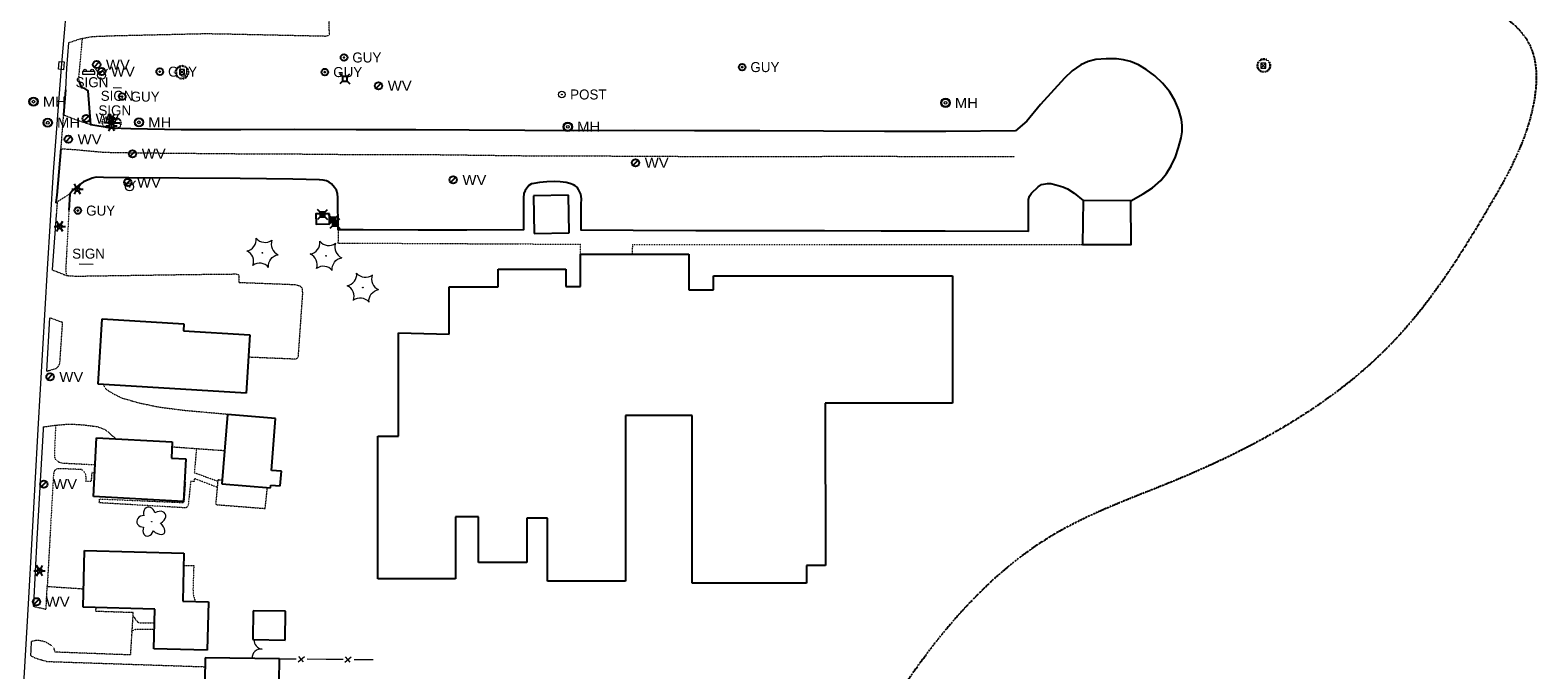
# Model space of a CAD drawing. Extents: x 386588 to 390135, y 96998 to 113606.
# Tile 34 of 92: x 387879 to 388602, y 99596 to 99903. Entities that reach past the tile are written whole.
import ezdxf
from ezdxf.enums import TextEntityAlignment as Align

# ---------------------------------------------------------------- set-up
doc = ezdxf.new("R2010")
doc.units = 0
doc.header["$MEASUREMENT"] = 0
for name, pattern in [('Echnl', [0.4, 0.145, -0.02, 0.01, -0.02, 0.01, -0.02, 0.01, -0.02, 0.145]), ('Wisdot1', [0.0625, 0.03125, -0.03125]), ('Wisdot2', [0.125, 0.0625, -0.0625]), ('Wisdot3', [0.1875, 0.125, -0.0625]), ('Wisdot5', [0.1, 0.05, -0.05])]:
    doc.linetypes.add(name, pattern=pattern)
for name, color, linetype, lineweight in [('E_BLD', 241, 'Continuous', 25), ('E_DRN', 40, 'Continuous', 15), ('E_DWY', 2, 'Wisdot3', 15), ('E_LAND_Vegetation', 3, 'Continuous', 15), ('E_LTG', 21, 'Continuous', 25), ('E_LTG_Footing', 2, 'Wisdot1', 30), ('E_MISCPROP', 30, 'Continuous', 15), ('E_MISCPROP_Railing', 30, 'Continuous', 15), ('E_PATH_Sidewalk', 2, 'Wisdot5', 15), ('E_RDWY_AsphConc', 200, 'Continuous', 25), ('E_SGN', 21, 'Continuous', 15), ('E_STRUCT_Joint', 200, 'Wisdot3', 15), ('E_UTL_AG_Bold', 30, 'Continuous', 25), ('E_UTL_E', 1, 'Continuous', 15), ('E_UTL_EGuyWire', 200, 'Continuous', 25), ('E_UTL_MH', 30, 'Continuous', 15), ('E_UTL_W', 5, 'Continuous', 25), ('E_UTL_WHydrant', 4, 'Continuous', 15), ('E_WTR_Edge', 4, 'Echnl', 25), ('P_EC_Misc', 4, 'Wisdot2', 25)]:
    doc.layers.add(name, color=color, linetype=linetype, lineweight=lineweight)
doc.layers.add('P2S1_Complete', color=7, linetype='Continuous', lineweight=15, transparency=0.9)
doc.styles.add('Style-dot_font5', font='dot_font5.shx')

# ---------------------------------------------------------------- blocks, each defined once
blk = doc.blocks.new('GUY')
at = {"layer": 'E_UTL_EGuyWire'}
for radius in [4, 0.5]:
    blk.add_circle((0, 0), radius, dxfattribs=at)
at = {"layer": 'E_UTL_EGuyWire', "style": 'Style-dot_font5'}
blk.add_text('GUY', height=12, dxfattribs=at).set_placement((10, 0), align=Align.MIDDLE_LEFT)
blk = doc.blocks.new('HYD')
at = {"layer": 'E_UTL_WHydrant'}
for p, q in [((-3.8, 3.8), (-8.3, 8.3)), ((3.8, 3.8), (8.3, 8.3))]:
    blk.add_line(p, q, dxfattribs=at)
for radius in [5.48, 0.42]:
    blk.add_circle((0, 0), radius, dxfattribs=at)
blk = doc.blocks.new('INLET')
at = {"layer": 'E_DRN', "flags": 128}
blk.add_lwpolyline([(-7.5, 10), (7.5, 10), (7.5, 0), (-7.5, 0)], close=True, dxfattribs=at)
blk = doc.blocks.new('LPOL')
at = {"layer": 'E_LTG'}
for p, q in [((-4, 0), (-1.5, 0)), ((-0.8, 1.3), (-2, 3.5)), ((0.8, 1.3), (2, 3.5)), ((1.5, 0), (4, 0)), ((-2, -3.5), (-0.8, -1.3)), ((2, -3.5), (0.8, -1.3))]:
    blk.add_line(p, q, dxfattribs=at)
for radius in [1.5, 1.5, 1.5, 0.125]:
    blk.add_circle((0, 0), radius, dxfattribs=at)
blk = doc.blocks.new('MH')
at = {"layer": 'E_UTL_MH'}
for radius in [5, 4, 1.5]:
    blk.add_circle((0, 0), radius, dxfattribs=at)
at = {"layer": 'E_UTL_MH', "style": 'Style-dot_font5', "width": 1.111111}
blk.add_text('MH', height=10.8, dxfattribs=at).set_placement((10, 0), align=Align.MIDDLE_LEFT)
blk = doc.blocks.new('CTRE')
at = {"layer": 'E_LAND_Vegetation'}
blk.add_circle((0, 0), 0.223, dxfattribs=at)
for centre, start, end in [((-12, 9), 280.2067, 5.9716), ((-13.8, -5.9), 340.2113, 65.9762), ((1.8, 14.9), 220.2113, 305.9762), ((13.8, 5.9), 160.2113, 245.9762), ((-1.8, -14.9), 40.2113, 125.9762)]:
    blk.add_arc(centre, 7.87, start, end, dxfattribs=at)
at = {"layer": 'E_LAND_Vegetation', "extrusion": (0, 0, -1)}
blk.add_arc((-12, -9), 7.87, 354.0728, 79.7489, dxfattribs=at)
blk = doc.blocks.new('SIGN')
at = {"layer": 'E_SGN', "lineweight": 13, "style": 'Style-dot_font5'}
blk.add_text('SIGN', height=12, dxfattribs=at).set_placement((0, 0), align=Align.MIDDLE_CENTER)
blk = doc.blocks.new('DTRE')
at = {"layer": 'E_LAND_Vegetation'}
blk.add_circle((-0.2, 0), 0.183, dxfattribs=at)
for centre, major_axis, ratio in [((-1.9, 5.3), (1.36, -4.98), 0.782863), ((-5.9, 0.2), (4.93, -0.12), 0.832022), ((4.1, 2.7), (-5.27, -2.93), 0.691916), ((-2.5, -5.2), (1.8, 4.86), 0.716896), ((3.5, -3.7), (-5.01, 4.58), 0.560249)]:
    blk.add_ellipse(centre, major_axis=major_axis, ratio=ratio, start_param=1.570796, end_param=4.712389, dxfattribs=at)
blk = doc.blocks.new('WV')
at = {"layer": 'E_UTL_W'}
blk.add_line((-2.8, -2.8), (2.8, 2.8), dxfattribs=at)
blk.add_circle((0, 0), 4, dxfattribs=at)
at = {"layer": 'E_UTL_W', "style": 'Style-dot_font5', "width": 1.111111}
blk.add_text('WV', height=10.8, dxfattribs=at).set_placement((10, 0), align=Align.MIDDLE_LEFT)
blk = doc.blocks.new('TWR')
at = {"layer": 'E_MISCPROP'}
for p, q in [((-12.5, 12.5), (12.5, -12.5)), ((-12.5, -12.5), (12.5, 12.5))]:
    blk.add_line(p, q, dxfattribs=at)
at = {"layer": 'E_MISCPROP', "flags": 128}
blk.add_lwpolyline([(-12.5, -12.5), (12.5, -12.5), (12.5, 12.5), (-12.5, 12.5)], close=True, dxfattribs=at)
blk = doc.blocks.new('*U551', base_point=(387951.63, 99880.53, 1608.35))
at = {"layer": 'E_MISCPROP', "xscale": 0.096, "yscale": 0.096, "zscale": 0.096}
blk.add_blockref('TWR', (387951.63, 99880.53, 1608.35), dxfattribs=at)
blk = doc.blocks.new('*U550', base_point=(387940.96, 99883.27, 1607.27))
at = {"layer": 'E_UTL_EGuyWire', "xscale": 0.2, "yscale": 0.2, "zscale": 0.2}
blk.add_blockref('GUY', (387940.96, 99883.27, 1607.27), dxfattribs=at)
blk = doc.blocks.new('*U552', base_point=(387923, 99871.3, 1606.08))
at = {"layer": 'E_UTL_EGuyWire', "xscale": 0.2, "yscale": 0.2, "zscale": 0.2}
blk.add_blockref('GUY', (387923, 99871.3, 1606.08), dxfattribs=at)
blk = doc.blocks.new('*U555', base_point=(387905.69, 99860.81, 1605.14))
at = {"layer": 'E_UTL_W', "xscale": 0.2222222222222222, "yscale": 0.2222222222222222, "zscale": 0.2222222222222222}
blk.add_blockref('WV', (387905.69, 99860.81, 1605.14), dxfattribs=at)
blk = doc.blocks.new('SGNDP')
at = {"flags": 128}
blk.add_lwpolyline([(0.075, 0.035), (0.075, 0.105), (-0.275, 0.105), (-0.275, 0.035)], close=True, dxfattribs=at)
for centre in [(-0.2, 0), (0, 0)]:
    blk.add_circle(centre, 0.035)
blk = doc.blocks.new('*U553', base_point=(387905.13, 99883.88, 1606.06))
at = {"layer": 'E_SGN', "xscale": 17.14285592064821, "yscale": 17.14285592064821, "zscale": 17.14285592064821, "rotation": 180}
blk.add_blockref('SGNDP', (387905.13, 99883.88, 1606.06), dxfattribs=at)
blk = doc.blocks.new('PED')
at = {"layer": 'E_UTL_AG_Bold'}
for p, q in [((-2.5, 2.5), (-5.3, 5.3)), ((2.5, 2.5), (5.3, 5.3)), ((-2.5, -2.5), (-5.3, -5.3)), ((2.5, -2.5), (5.3, -5.3))]:
    blk.add_line(p, q, dxfattribs=at)
at = {"layer": 'E_UTL_AG_Bold', "flags": 128}
blk.add_lwpolyline([(-2.5, -2.5), (2.5, -2.5), (2.5, 2.5), (-2.5, 2.5)], close=True, dxfattribs=at)
blk = doc.blocks.new('*U559', base_point=(388029.82, 99879.85, 1608.07))
at = {"layer": 'E_UTL_AG_Bold', "xscale": 0.2251829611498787, "yscale": 0.2251829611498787, "zscale": 0.2251829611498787}
blk.add_blockref('PED', (388029.82, 99879.85, 1608.07), dxfattribs=at)
blk = doc.blocks.new('*U562', base_point=(388029.38, 99890.07, 1607.4))
at = {"layer": 'E_UTL_EGuyWire', "xscale": 0.2, "yscale": 0.2, "zscale": 0.2}
blk.add_blockref('GUY', (388029.38, 99890.07, 1607.4), dxfattribs=at)
blk = doc.blocks.new('*U561', base_point=(388020.2, 99883.08, 1607.25))
at = {"layer": 'E_UTL_EGuyWire', "xscale": 0.2, "yscale": 0.2, "zscale": 0.2}
blk.add_blockref('GUY', (388020.2, 99883.08, 1607.25), dxfattribs=at)
blk = doc.blocks.new('*U558', base_point=(388024.98, 99810.43, 1606.93))
at = {"layer": 'E_UTL_E', "xscale": 0.2251829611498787, "yscale": 0.2251829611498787, "zscale": 0.2251829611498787}
blk.add_blockref('PED', (388024.98, 99810.43, 1606.93), dxfattribs=at)
blk = doc.blocks.new('*U556', base_point=(388019.03, 99814.68, 1608.34))
at = {"layer": 'E_UTL_E', "xscale": 0.2251829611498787, "yscale": 0.2251829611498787, "zscale": 0.2251829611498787}
blk.add_blockref('PED', (388019.03, 99814.68, 1608.34), dxfattribs=at)
blk = doc.blocks.new('*U557', base_point=(388024.24, 99812.18, 1608.89))
at = {"layer": 'E_UTL_AG_Bold', "xscale": 0.2251829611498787, "yscale": 0.2251829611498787, "zscale": 0.2251829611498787}
blk.add_blockref('PED', (388024.24, 99812.18, 1608.89), dxfattribs=at)
blk = doc.blocks.new('*U565', base_point=(388024.98, 99810.43, 1606.93))
at = {"layer": 'E_UTL_E', "xscale": 0.2251829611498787, "yscale": 0.2251829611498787, "zscale": 0.2251829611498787}
blk.add_blockref('PED', (388024.98, 99810.43, 1606.93), dxfattribs=at)
blk = doc.blocks.new('*U563', base_point=(388019.03, 99814.68, 1608.34))
at = {"layer": 'E_UTL_E', "xscale": 0.2251829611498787, "yscale": 0.2251829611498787, "zscale": 0.2251829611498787}
blk.add_blockref('PED', (388019.03, 99814.68, 1608.34), dxfattribs=at)
blk = doc.blocks.new('*U564', base_point=(388024.24, 99812.18, 1608.89))
at = {"layer": 'E_UTL_AG_Bold', "xscale": 0.2251829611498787, "yscale": 0.2251829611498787, "zscale": 0.2251829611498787}
blk.add_blockref('PED', (388024.24, 99812.18, 1608.89), dxfattribs=at)
blk = doc.blocks.new('POST')
at = {"layer": 'E_MISCPROP'}
for radius in [4, 0.5]:
    blk.add_circle((0, 0), radius, dxfattribs=at)
at = {"layer": 'E_MISCPROP', "style": 'Style-dot_font5'}
blk.add_text('POST', height=12, dxfattribs=at).set_placement((10, 0), align=Align.MIDDLE_LEFT)
blk = doc.blocks.new('*U566', base_point=(388133.86, 99872.33, 1608.54))
at = {"layer": 'E_MISCPROP', "xscale": 0.1999999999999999, "yscale": 0.1999999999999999, "zscale": 0.1999999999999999}
blk.add_blockref('POST', (388133.86, 99872.33, 1608.54), dxfattribs=at)
blk = doc.blocks.new('*U567', base_point=(388468.79, 99886.13, 1605.19))
at = {"layer": 'E_MISCPROP', "xscale": 0.096, "yscale": 0.096, "zscale": 0.096}
blk.add_blockref('TWR', (388468.79, 99886.13, 1605.19), dxfattribs=at)

msp = doc.modelspace()

# ---------------------------------------------------------------- linework, layer by layer
at = {"layer": 'E_BLD'}
for p, q in [((388137.1, 99824.1), (388120.3, 99823.79)), ((388120.3, 99823.79), (388120.64, 99805.61)), ((388120.3, 99823.79), (388120.3, 99823.79)), ((388137.44, 99805.93), (388137.1, 99824.1)), ((388120.64, 99805.61), (388137.44, 99805.93)), ((388120.64, 99805.61), (388120.64, 99805.61)), ((388137.44, 99805.93), (388137.44, 99805.93)), ((388142.82, 99780.33), (388142.82, 99795.85)), ((388142.82, 99795.85), (388194.75, 99795.85)), ((388194.75, 99795.85), (388194.75, 99778.64)), ((388103.3, 99780.05), (388103.3, 99788.52)), ((388103.3, 99788.52), (388135.76, 99788.52)), ((388135.76, 99788.52), (388135.76, 99780.33)), ((388135.76, 99780.33), (388142.82, 99780.33)), ((388206.61, 99778.64), (388206.61, 99785.41)), ((388206.61, 99785.41), (388321.28, 99785.33)), ((388321.28, 99785.33), (388321.28, 99724.36)), ((388079.87, 99757.48), (388079.87, 99780.05)), ((388079.87, 99780.05), (388103.3, 99780.05)), ((388194.75, 99778.64), (388206.61, 99778.64)), ((387911.37, 99733.48), (387913.3, 99764.74)), ((387913.3, 99764.74), (387913.3, 99764.74)), ((387913.3, 99764.74), (387952.49, 99762.32)), ((387952.49, 99762.32), (387952.29, 99759.05)), ((387952.29, 99759.05), (387984.18, 99757.08)), ((387952.49, 99762.32), (387952.49, 99762.32)), ((387984.18, 99757.08), (387982.45, 99729.09)), ((387984.18, 99757.08), (387984.18, 99757.08)), ((388055.45, 99758.01), (388079.87, 99757.48)), ((388055.45, 99708.51), (388055.45, 99758.01)), ((387982.45, 99729.09), (387911.37, 99733.48)), ((387982.45, 99729.09), (387982.45, 99729.09)), ((388321.28, 99724.36), (388260.28, 99724.36)), ((388260.28, 99724.36), (388260.34, 99646.56)), ((387973.54, 99718.95), (387970.78, 99685.73)), ((387973.54, 99718.95), (387973.54, 99718.95)), ((387996.58, 99717.04), (387973.54, 99718.95)), ((387994.51, 99692.06), (387996.58, 99717.04)), ((387996.58, 99717.04), (387996.58, 99717.04)), ((388196.38, 99718.41), (388164.4, 99718.41)), ((388164.4, 99718.41), (388164.4, 99638.92)), ((388196.38, 99638.08), (388196.38, 99718.41)), ((388045.54, 99640.06), (388045.54, 99708.51)), ((388045.54, 99708.51), (388055.45, 99708.51)), ((387909.12, 99679.51), (387910.61, 99707.78)), ((387910.61, 99707.78), (387946.96, 99705.87)), ((387910.61, 99707.78), (387910.61, 99707.78)), ((387946.96, 99705.87), (387946.54, 99697.97)), ((387946.96, 99705.87), (387946.96, 99705.87)), ((387946.54, 99697.97), (387946.54, 99697.97)), ((387946.54, 99697.97), (387953.41, 99697.61)), ((387953.41, 99697.61), (387952.34, 99677.25)), ((387953.41, 99697.61), (387953.41, 99697.61)), ((387999.35, 99691.66), (387994.51, 99692.06)), ((387994.51, 99692.06), (387994.51, 99692.06)), ((387998.77, 99684.7), (387999.35, 99691.66)), ((387999.35, 99691.66), (387999.35, 99691.66)), ((387952.34, 99677.25), (387909.12, 99679.51)), ((387909.12, 99679.51), (387909.12, 99679.51)), ((387970.78, 99685.73), (387970.78, 99685.73)), ((387970.78, 99685.73), (387994.14, 99683.79)), ((387994.14, 99683.79), (387994.24, 99685.08)), ((387994.14, 99683.79), (387994.14, 99683.79)), ((387994.24, 99685.08), (387994.24, 99685.08)), ((387994.24, 99685.08), (387998.77, 99684.7)), ((388093.94, 99669.76), (388082.9, 99669.76)), ((388082.9, 99669.76), (388082.9, 99640.06)), ((388093.94, 99647.98), (388093.94, 99669.76)), ((388127.05, 99669.19), (388117.14, 99669.19)), ((388117.14, 99669.19), (388117.14, 99647.98)), ((388127.05, 99638.92), (388127.05, 99669.19)), ((387904.23, 99626.49), (387904.94, 99653.71)), ((387904.94, 99653.71), (387904.94, 99653.71)), ((387904.94, 99653.71), (387952.6, 99652.47)), ((387952.6, 99652.47), (387952, 99629.36)), ((387952.6, 99652.47), (387952.6, 99652.47)), ((388117.14, 99647.98), (388093.94, 99647.98)), ((388260.34, 99646.56), (388251.29, 99646.56)), ((388251.29, 99646.56), (388251.29, 99638.08)), ((388082.9, 99640.06), (388045.54, 99640.06)), ((388164.4, 99638.92), (388127.05, 99638.92)), ((388251.29, 99638.08), (388196.38, 99638.08)), ((387952, 99629.36), (387952, 99629.36)), ((387952, 99629.36), (387964.39, 99629.03)), ((387964.39, 99629.03), (387963.78, 99605.88)), ((387904.23, 99626.49), (387904.23, 99626.49)), ((387938.62, 99625.59), (387904.23, 99626.49)), ((387938.13, 99606.54), (387938.62, 99625.59)), ((387938.62, 99625.59), (387938.62, 99625.59)), ((387985.79, 99624.79), (387985.56, 99610.94)), ((388001.33, 99624.54), (387985.79, 99624.79)), ((388001.11, 99610.69), (388001.33, 99624.54)), ((388001.33, 99624.54), (388001.33, 99624.54)), ((387985.56, 99610.94), (387985.56, 99610.94)), ((387985.56, 99610.94), (388001.11, 99610.69)), ((388001.11, 99610.69), (388001.11, 99610.69)), ((387963.78, 99605.88), (387938.13, 99606.54)), ((387962.72, 99602.24), (387962.41, 99576.58)), ((387998.36, 99601.81), (387962.72, 99602.24)), ((387963.78, 99605.88), (387963.78, 99605.88)), ((387997.41, 99521.85), (387998.36, 99601.81)), ((387998.36, 99601.81), (387998.36, 99601.81))]:
    msp.add_line(p, q, dxfattribs=at)
at = {"layer": 'E_DWY', "flags": 128}
for points in [[(387897.23, 99897.16), (387902.75, 99899.04), (387908.9, 99900.15), (387920.01, 99900.56), (387935.8, 99900.92), (387948.1, 99901.21), (387962.78, 99901.54), (387973.27, 99901.38), (388020.52, 99900.36), (388022.06, 99900.64), (388022.38, 99901.26), (388021.56, 99928.75), (388020.96, 99932.41), (388012.81, 99953.42), (388007.66, 99953.99)], [(387889.42, 99788.22), (387896.35, 99785.52), (387900.74, 99785.23), (387954.63, 99786.03), (387977.62, 99786.28), (387978.52, 99786.06), (387978.99, 99785.59), (387978.91, 99782.24), (388005.87, 99781.21), (388008.1, 99780.6), (388009.21, 99779.53), (388009.43, 99776.93), (388007.31, 99746.53), (388006.73, 99745.68), (388006.1, 99745.41), (387983.51, 99746.35)], [(387886.59, 99739.64), (387891.41, 99740.98), (387892.53, 99742.31), (387893.03, 99743.3), (387894.37, 99763), (387888.08, 99765.26)], [(387913.93, 99733.32), (387914.36, 99732.12), (387915.25, 99731.1), (387916.95, 99729.86), (387918.86, 99728.78), (387922.74, 99726.85), (387931.02, 99724.48), (387940.44, 99722.5), (387952.8, 99720.92), (387975.18, 99718.93), (387975.17, 99718.81)], [(387885.04, 99712.96), (387891.06, 99713.78), (387897.72, 99714.34), (387904.38, 99713.95), (387911.15, 99713.06), (387915.07, 99711.5), (387919.84, 99707.29)], [(387972.09, 99701.46), (387946.82, 99703.27)], [(387970.92, 99687.33), (387968.85, 99687.52), (387967.8, 99675.71), (387991.55, 99673.84), (387992.62, 99683.92)], [(387880.29, 99626.96), (387886.44, 99625.5), (387886.98, 99636.47), (387904.46, 99635.32)], [(387910.28, 99626.33), (387910.18, 99624.65), (387928.14, 99624.04), (387926.86, 99603.61), (387890.78, 99604.96), (387890.17, 99607.02), (387889.22, 99607.96), (387887.68, 99608.93), (387886.15, 99609.82), (387884.88, 99610.15), (387883.03, 99610.5), (387881.65, 99610.53), (387879.3, 99610.03)], [(387878.91, 99603.38), (387881.26, 99602.13), (387884.17, 99601.28), (387886.86, 99600.48), (387962.67, 99597.95)]]:
    msp.add_lwpolyline(points, dxfattribs=at)
at = {"layer": 'E_LAND_Vegetation'}
for centre, start, end in [((387990.59, 99610.79), 178.24448, 263.58226), ((387989.6, 99602.03), 83.59759, 180.74532)]:
    msp.add_arc(centre, 4.41, start, end, dxfattribs=at)
at = {"layer": 'E_LTG_Footing'}
for points in [[(388472.72, 99883.86, 1605.23), (388473.58, 99885.1, 1605.24), (388473.76, 99886.59, 1605.25), (388473.22, 99888, 1605.26), (388473.22, 99888, 1605.26), (388472.09, 99888.99, 1605.22), (388470.64, 99889.34, 1605.19), (388469.19, 99888.99, 1605.15), (388469.19, 99888.99, 1605.15), (388468.07, 99887.99, 1605.16), (388467.53, 99886.59, 1605.17), (388467.71, 99885.1, 1605.18), (388468.56, 99883.87, 1605.2), (388469.89, 99883.17, 1605.21), (388471.39, 99883.16, 1605.22), (388472.72, 99883.86, 1605.23), (388472.72, 99883.86, 1605.23)], [(387953.37, 99880.38, 1608.04), (387954.41, 99881.52, 1608.1), (387954.76, 99883.02, 1608.17), (387954.35, 99884.5, 1608.24), (387954.35, 99884.5, 1608.24), (387953.3, 99885.58, 1608.23), (387951.86, 99886.03, 1608.22), (387950.37, 99885.74, 1608.21), (387950.37, 99885.74, 1608.21), (387949.26, 99884.85, 1608.19), (387948.66, 99883.55, 1608.16), (387948.72, 99882.12, 1608.14), (387949.42, 99880.87, 1608.11), (387950.61, 99880.07, 1608.09), (387952.03, 99879.89, 1608.06), (387953.37, 99880.38, 1608.04), (387953.37, 99880.38, 1608.04)]]:
    msp.add_polyline3d(points, close=True, dxfattribs=at)
at = {"layer": 'E_MISCPROP_Railing'}
for p, q in [((388007.32, 99600.32), (388010.35, 99602.91)), ((388007.49, 99602.93), (388009.72, 99600.35)), ((388029.82, 99600.1), (388032.85, 99602.68)), ((388029.98, 99602.71), (388032.22, 99600.13))]:
    msp.add_line(p, q, dxfattribs=at)
at = {"layer": 'E_MISCPROP_Railing', "flags": 128}
for points in [[(387998.36, 99601.81), (388006.4, 99601.73)], [(388011.71, 99601.68), (388020.86, 99601.59)], [(388020.86, 99601.59), (388028.9, 99601.51)], [(388034.21, 99601.46), (388043.35, 99601.37)]]:
    msp.add_lwpolyline(points, dxfattribs=at)
at = {"layer": 'E_PATH_Sidewalk'}
for p, q in [((388026.53, 99807.49), (388026.48, 99801.12)), ((388026.48, 99801.12), (388142.81, 99800.53)), ((388142.82, 99795.85), (388142.81, 99800.53))]:
    msp.add_line(p, q, dxfattribs=at)
at = {"layer": 'E_PATH_Sidewalk', "ltscale": 8}
for q in [(388167.61, 99795.85), (388383.61, 99800.42, 1605.09)]:
    msp.add_line((388167.72, 99800.4), q, dxfattribs=at)
at = {"layer": 'E_PATH_Sidewalk', "flags": 128}
for points in [[(387903.75, 99899.22), (387901.99, 99880.02), (387902.02, 99879.54), (387902.34, 99878.65)], [(387897.39, 99816.78), (387895.83, 99788.1), (387896.3, 99785.54)], [(387890.98, 99713.77), (387890.41, 99698.79), (387890.98, 99697.23), (387892.53, 99696.12), (387894.32, 99695.62), (387909.93, 99694.84)], [(387958.58, 99702.43), (387957.55, 99691.01), (387968.8, 99686.94)], [(387909.73, 99690.98), (387908.4, 99691.04), (387908.03, 99686.72), (387905.55, 99686.8), (387905.7, 99688.49), (387905.41, 99690.21), (387904.65, 99691.46), (387903.61, 99692.47), (387902.81, 99692.54), (387893.31, 99692.91), (387891.36, 99692.75), (387890.34, 99691.79), (387889.98, 99690.08), (387886.98, 99636.47)], [(387968.53, 99683.96), (387957.49, 99688.24), (387957.46, 99686.85), (387955.79, 99686.78), (387954.64, 99675.33), (387954.13, 99674.48), (387953.43, 99674.13), (387911.94, 99676.56), (387912.15, 99678.4), (387951.98, 99676.71), (387952.48, 99676.82), (387952.73, 99677.28), (387953.41, 99686.51), (387952.83, 99686.59)], [(387952.44, 99646.47), (387957.28, 99646.42), (387956.91, 99635.17), (387957.08, 99632.35), (387957.78, 99630), (387958.15, 99629.2)], [(387928.06, 99622.75), (387929.54, 99620.28), (387930.57, 99619.28), (387931.47, 99618.99), (387938.45, 99618.98)], [(387927.56, 99614.74), (387928.9, 99615.79), (387929.9, 99616.02), (387938.37, 99615.93)]]:
    msp.add_lwpolyline(points, dxfattribs=at)
at = {"layer": 'E_RDWY_AsphConc'}
msp.add_line((388357, 99859.61, 1605.79), (388351.56, 99854.83, 1607.33), dxfattribs=at)
at = {"layer": 'E_RDWY_AsphConc', "flags": 128}
for points in [[(387895.71, 99874.51), (387894.73, 99862.52)], [(388351.56, 99854.83), (388318.1, 99854.53), (388288.67, 99854.62), (388259.4, 99854.77), (388228.89, 99854.86), (388197.55, 99854.97), (388168.51, 99855.11), (388139.7, 99854.91), (388116.06, 99855.03), (388089.47, 99855.15), (388063.9, 99855.37), (388035.13, 99855.41), (388005.65, 99855.48), (387979.85, 99855.4), (387951.29, 99855.37), (387927.07, 99855.81), (387917.72, 99856.26), (387907.91, 99857.78), (387906.58, 99874.03), (387905.05, 99875.24), (387903.66, 99875.51), (387902.34, 99878.65)], [(387893.46, 99846.37), (387891.61, 99824.04), (387891.15, 99820.62), (387891.77, 99820.8)], [(388357.74, 99806.61), (388317.8, 99806.73), (388287.13, 99806.81), (388259.91, 99806.91), (388227.79, 99806.91), (388198.19, 99806.94), (388168.07, 99807.09), (388143.11, 99807.24), (388143.2, 99819.75), (388143.36, 99822.38), (388143.36, 99822.38), (388142.92, 99824.53), (388142.92, 99824.53), (388141.91, 99826.79), (388141.91, 99826.79), (388141.17, 99827.83), (388141.17, 99827.83), (388140.34, 99828.54), (388139.39, 99829.07), (388139.39, 99829.07), (388137.68, 99829.7), (388135.9, 99830.11), (388135.9, 99830.11), (388133.03, 99830.49), (388130.14, 99830.62), (388130.14, 99830.62), (388126.63, 99830.52), (388123.13, 99830.18), (388123.13, 99830.18), (388120.4, 99829.73), (388120.4, 99829.73), (388119.27, 99829.43), (388119.27, 99829.43), (388118.01, 99828.63), (388118.01, 99828.63), (388116.21, 99826.34), (388116.21, 99826.34), (388115.62, 99824.87), (388115.62, 99824.87), (388115.48, 99822.78), (388115.48, 99822.78), (388115.41, 99807.47), (388088.28, 99807.27), (388064.99, 99807.29), (388038.6, 99807.48), (388026.53, 99807.49), (388026.45, 99822.78), (388026.3, 99824.87), (388026.3, 99824.87), (388025.77, 99826.38), (388025.77, 99826.38), (388024.86, 99827.76), (388024.86, 99827.76), (388023.34, 99829.44), (388023.34, 99829.44), (388022.25, 99830.28), (388021, 99830.87), (388021, 99830.87), (388019.31, 99831.28), (388017.57, 99831.38), (388017.57, 99831.38), (388004.84, 99831.7), (387979.52, 99831.99), (387950.05, 99832.28), (387926.12, 99832.43), (387913.99, 99832.6), (387910.53, 99832.71), (387910.53, 99832.71), (387908.56, 99832.28), (387908.56, 99832.28), (387904.42, 99830.41), (387904.42, 99830.41), (387902.09, 99828.9), (387902.09, 99828.9), (387899.16, 99826.36), (387899.16, 99826.36), (387898.08, 99825.07), (387898.08, 99825.07), (387898.02, 99824.98), (387898.02, 99824.98), (387897.86, 99824.69), (387897.86, 99824.69), (387897.39, 99816.78)]]:
    msp.add_lwpolyline(points, dxfattribs=at)
at = {"layer": 'E_RDWY_AsphConc'}
for points in [[(388406.77, 99821.37, 1604.65), (388412.72, 99824.67, 1604.74), (388417.19, 99827.63, 1604.76), (388421.23, 99831.14, 1604.79), (388421.23, 99831.14, 1604.79), (388424.03, 99834.41, 1604.81), (388426.26, 99838.08, 1604.83), (388426.26, 99838.08, 1604.83), (388428.2, 99842.41, 1604.93), (388429.78, 99846.88, 1605.02), (388430.98, 99851.47, 1605.12), (388430.98, 99851.47, 1605.12), (388431.42, 99854.41, 1605.18), (388431.47, 99857.39, 1605.24), (388431.12, 99860.34, 1605.3), (388431.12, 99860.34, 1605.3), (388429.89, 99865.02, 1605.33), (388427.97, 99869.47, 1605.37), (388427.97, 99869.47, 1605.37), (388425.32, 99873.8, 1605.4), (388422.08, 99877.7, 1605.44), (388422.08, 99877.7, 1605.44), (388418.33, 99881.23, 1605.44), (388414.23, 99884.35, 1605.45), (388414.23, 99884.35, 1605.45), (388410.6, 99886.47, 1605.45), (388406.73, 99888.11, 1605.46), (388406.73, 99888.11, 1605.46), (388403.39, 99889.01, 1605.49), (388399.97, 99889.45, 1605.52), (388399.97, 99889.45, 1605.52), (388395, 99889.5, 1605.57), (388390.06, 99889.07, 1605.62), (388390.06, 99889.07, 1605.62), (388386.32, 99888.17, 1605.66), (388382.83, 99886.55, 1605.71), (388382.83, 99886.55, 1605.71), (388378.69, 99883.64, 1605.78), (388375.03, 99880.15, 1605.84), (388375.03, 99880.15, 1605.84), (388363.52, 99867.6, 1605.8), (388357, 99859.61, 1605.79)], [(388357.74, 99806.61, 1605.62), (388357.82, 99821.95, 1605.64), (388358.16, 99823.62, 1605.6), (388358.16, 99823.62, 1605.6), (388359.14, 99825.06, 1605.64), (388359.14, 99825.06, 1605.64), (388362.45, 99828.06, 1605.44), (388363.97, 99829.18, 1605.39), (388366.83, 99829.67, 1605.4), (388366.83, 99829.67, 1605.4), (388368.5, 99829.6, 1605.4), (388368.5, 99829.6, 1605.4), (388370.88, 99829.07, 1605.4), (388370.88, 99829.07, 1605.4), (388374.16, 99828.08, 1605.4), (388374.16, 99828.08, 1605.4), (388376.53, 99827.03, 1605.42), (388376.53, 99827.03, 1605.42), (388379.7, 99824.97, 1605.44), (388379.7, 99824.97, 1605.44), (388383.91, 99821.53, 1605.24)]]:
    msp.add_polyline3d(points, dxfattribs=at)
for points in [[(388383.91, 99821.53, 1605.24), (388383.61, 99800.42, 1605.09), (388406.96, 99800.34, 1604.63), (388406.77, 99821.37, 1604.65)], [(388022.34, 99815.17, 1608.26), (388015.91, 99815.05, 1608.27), (388015.98, 99810.11, 1608.25), (388022.41, 99810.27, 1608.28)], [(388022.34, 99815.17, 1608.26), (388015.91, 99815.05, 1608.27), (388015.98, 99810.11, 1608.25), (388022.41, 99810.27, 1608.28)]]:
    msp.add_polyline3d(points, close=True, dxfattribs=at)
at = {"layer": 'E_SGN'}
for p, q in [((387922.56, 99875.42), (387918.59, 99875.58)), ((387902.25, 99791.11), (387909.09, 99790.9))]:
    msp.add_line(p, q, dxfattribs=at)
at = {"layer": 'E_SGN', "flags": 128}
msp.add_lwpolyline([(387921.81, 99858.24), (387914.45, 99858.5), (387914.52, 99859.27), (387921.84, 99858.92)], close=True, dxfattribs=at)
at = {"layer": 'E_STRUCT_Joint', "flags": 128}
for points in [[(387907.91, 99857.78), (387901.47, 99859.88), (387894.73, 99862.52), (387893.46, 99846.37), (387900.22, 99845.91), (387914.21, 99844.65), (387927.03, 99844.41), (387950.92, 99844.18), (387980.05, 99843.93), (388004.75, 99843.84), (388035.5, 99843.55), (388063.78, 99843.62), (388089.18, 99843.31), (388115.65, 99842.98), (388139.78, 99842.91), (388169.34, 99842.79), (388198.06, 99842.63), (388227.78, 99842.55), (388259.35, 99842.68), (388287.17, 99842.69), (388317.42, 99842.64), (388351.12, 99842.63)], [(387897.86, 99824.69), (387891.77, 99820.8), (387891.3, 99814.44)]]:
    msp.add_lwpolyline(points, dxfattribs=at)
at = {"layer": 'E_WTR_Edge', "ltscale": 5}
msp.add_open_spline([(388460.09, 99963.41, 0.11), (388460.76, 99963.09, 0.07), (388473.6, 99957.09, -0.67), (388503.87, 99949.46, 0.36), (388526.28, 99931.34, -0.38), (388602.22, 99912.44, 0.05), (388601.94, 99859.26, -0.02), (388575.32, 99811.71, 0.01), (388529.32, 99738.53, 0), (388448.56, 99692.79, 0), (388350.87, 99659.58, 0), (388286.93, 99579.89, 0), (388255.3, 99513.23, 0), (388240.19, 99481.37)], degree=3, knots=[1596.699315, 1596.699315, 1596.699315, 1596.699315, 1599.146768, 1643.175399, 1687.20403, 1748.054282, 1778.14499, 1833.330737, 1911.005394, 2033.950326, 2101.520885, 2217.812109, 2324.231231, 2324.231231, 2324.231231, 2324.231231], dxfattribs=at)
at = {"layer": 'P2S1_Complete', "flags": 128}
for points in [[(387902.11, 99984.26), (387897.43, 99927.91), (387893.66, 99885.2), (387889.8, 99835.25), (387886.93, 99788.54), (387882.47, 99711.83), (387879.56, 99659.5), (387877.86, 99628.12), (387876.56, 99606), (387874.16, 99565.33)], [(387897.23, 99897.16), (387896.16, 99885), (387895.71, 99874.65)], [(387891.3, 99814.44), (387889.43, 99788.4), (387889.42, 99788.22)], [(387888.08, 99765.26), (387886.59, 99739.64)], [(387885.04, 99712.96), (387884.97, 99711.69), (387882.05, 99659.36), (387880.35, 99627.98), (387880.29, 99626.96)], [(387879.3, 99610.03), (387879.06, 99605.85), (387878.91, 99603.38)]]:
    msp.add_lwpolyline(points, dxfattribs=at)
at = {"layer": 'P_EC_Misc', "flags": 128}
msp.add_lwpolyline([(387920.61, 99856.24), (387921.57, 99856.69), (387922.24, 99857.51), (387922.49, 99858.55), (387922.49, 99858.55), (387922.16, 99859.79), (387921.23, 99860.67), (387919.98, 99860.96), (387919.98, 99860.96), (387915.86, 99861.37), (387914.68, 99861.19), (387913.73, 99860.45), (387913.27, 99859.35), (387913.27, 99859.35), (387913.4, 99858.11), (387914.16, 99857.12), (387915.32, 99856.65), (387915.32, 99856.65), (387919.54, 99856.25)], close=True, dxfattribs=at)

# ---------------------------------------------------------------- block references
at = {"layer": 'E_DRN', "xscale": 0.25, "yscale": 0.25, "zscale": 0.25, "rotation": 85.15079395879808}
msp.add_blockref('INLET', (387895, 99886.08), dxfattribs=at)
at = {"layer": 'E_LAND_Vegetation'}
for name, p, xscale, yscale, zscale in [('CTRE', (387990.23, 99796.42), 0.7108526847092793, 0.7108526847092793, 0.7108526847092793), ('CTRE', (388020.73, 99794.95), 0.7108526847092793, 0.7108526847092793, 0.7108526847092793), ('CTRE', (388038.4, 99779.71), 0.7108526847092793, 0.7108526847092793, 0.7108526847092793), ('DTRE', (387937.27, 99667.5), 0.6769248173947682, 0.6769248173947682, 0.6769248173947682)]:
    msp.add_blockref(name, p, dxfattribs=dict(at, xscale=xscale, yscale=yscale, zscale=zscale))
at = {"layer": 'E_LTG', "xscale": 0.692840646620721, "yscale": 0.692840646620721, "zscale": 0.692840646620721}
for p in [(387917.94, 99860.55), (387917.83, 99857.3), (387901.49, 99827), (387893.01, 99809.11), (387883.3, 99644.01)]:
    msp.add_blockref('LPOL', p, dxfattribs=at)
at = {"layer": 'E_MISCPROP'}
for name, p in [('*U551', (387951.58, 99883.04, 1608.35)), ('*U567', (388470.47, 99886.18, 1605.19))]:
    msp.add_blockref(name, p, dxfattribs=at)
at = {"layer": 'E_MISCPROP', "xscale": 2, "yscale": 2, "zscale": 2}
msp.add_blockref('*U566', (388133.86, 99872.33, 1608.54), dxfattribs=at)
at = {"layer": 'E_SGN'}
msp.add_blockref('*U553', (387905.13, 99883.88, 1606.06), dxfattribs=at)
at = {"layer": 'E_SGN', "xscale": 0.3999999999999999, "yscale": 0.3999999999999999, "zscale": 0.3999999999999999}
for p in [(387908.45, 99878.22), (387919.39, 99864.73), (387920.51, 99871.69), (387906.81, 99796.02)]:
    msp.add_blockref('SIGN', p, dxfattribs=at)
at = {"layer": 'E_UTL_AG_Bold', "xscale": 2, "yscale": 2, "zscale": 2}
for name, p in [('*U559', (388029.82, 99879.85, 1608.07)), ('*U557', (388024.28, 99812.17, 3217.77))]:
    msp.add_blockref(name, p, dxfattribs=at)
at = {"layer": 'E_UTL_AG_Bold'}
msp.add_blockref('*U564', (388024.24, 99812.18, 1608.89), dxfattribs=at)
at = {"layer": 'E_UTL_E', "xscale": 2, "yscale": 2, "zscale": 2}
for name, p in [('*U556', (388019.04, 99814.73, 1608.41)), ('*U558', (388025, 99810.45, 3213.87))]:
    msp.add_blockref(name, p, dxfattribs=at)
at = {"layer": 'E_UTL_E'}
for name, p in [('*U563', (388019.03, 99814.68, 1608.34)), ('*U565', (388024.98, 99810.43, 1606.93))]:
    msp.add_blockref(name, p, dxfattribs=at)
at = {"layer": 'E_UTL_EGuyWire'}
for name, p, xscale, yscale, zscale in [('*U562', (388029.38, 99890.07, 1607.4), 2, 2, 2), ('*U550', (387940.96, 99883.27, 1607.27), 2, 2, 2), ('*U561', (388020.2, 99883.08, 1607.25), 2, 2, 2), ('GUY', (388220.34, 99885.47), 0.3999999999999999, 0.3999999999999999, 0.3999999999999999), ('*U552', (387923, 99871.3, 1606.08), 2, 2, 2), ('GUY', (387901.66, 99816.66), 0.3999999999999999, 0.3999999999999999, 0.3999999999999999)]:
    msp.add_blockref(name, p, dxfattribs=dict(at, xscale=xscale, yscale=yscale, zscale=zscale))
at = {"layer": 'E_UTL_MH', "xscale": 0.4444444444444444, "yscale": 0.4444444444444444, "zscale": 0.4444444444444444}
for p in [(387880.41, 99868.89), (388317.97, 99868.32), (387887.22, 99858.81), (387931, 99858.98), (388136.73, 99856.85)]:
    msp.add_blockref('MH', p, dxfattribs=at)
at = {"layer": 'E_UTL_W'}
for name, p, xscale, yscale, zscale in [('WV', (387910.69, 99886.67), 0.4444444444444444, 0.4444444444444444, 0.4444444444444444), ('WV', (387913.11, 99883.33), 0.4444444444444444, 0.4444444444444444, 0.4444444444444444), ('WV', (388045.9, 99876.49), 0.4444444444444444, 0.4444444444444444, 0.4444444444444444), ('*U555', (387905.69, 99860.81, 1605.14), 2, 2, 2), ('WV', (387897.12, 99850.87), 0.4444444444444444, 0.4444444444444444, 0.4444444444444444), ('WV', (387927.9, 99843.91), 0.4444444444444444, 0.4444444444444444, 0.4444444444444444), ('WV', (388169.19, 99839.59), 0.4444444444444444, 0.4444444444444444, 0.4444444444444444), ('WV', (387925.62, 99830.12), 0.4444444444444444, 0.4444444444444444, 0.4444444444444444), ('WV', (388081.75, 99831.4), 0.4444444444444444, 0.4444444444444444, 0.4444444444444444), ('WV', (387888.35, 99736.93), 0.4444444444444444, 0.4444444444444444, 0.4444444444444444), ('WV', (387885.36, 99685.5), 0.4444444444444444, 0.4444444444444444, 0.4444444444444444), ('WV', (387881.81, 99629.12), 0.4444444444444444, 0.4444444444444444, 0.4444444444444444)]:
    msp.add_blockref(name, p, dxfattribs=dict(at, xscale=xscale, yscale=yscale, zscale=zscale))
at = {"layer": 'E_UTL_WHydrant', "xscale": 0.3477624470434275, "yscale": 0.3477624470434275, "zscale": 0.3477624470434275}
for p in [(387913.04, 99881.55), (387926.51, 99828.04)]:
    msp.add_blockref('HYD', p, dxfattribs=at)

doc.saveas('drawing.dxf')
